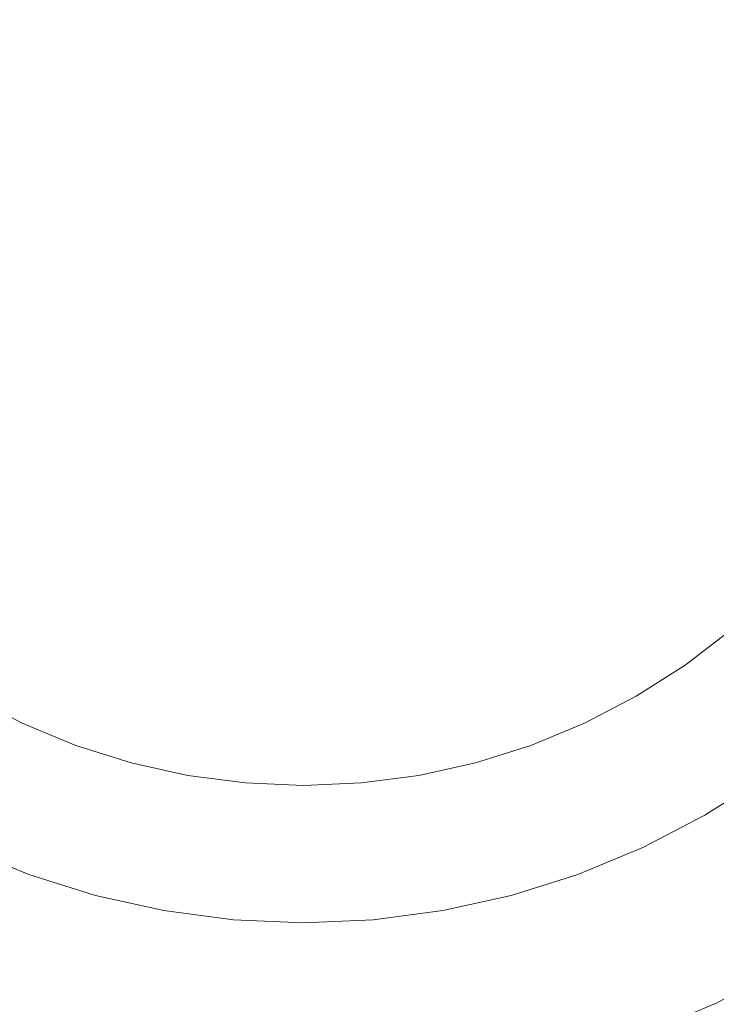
# Model space of a CAD drawing. Header units: millimetres. Extents: x -148 to 148, y -92 to 92.
# Tile 5 of 49: x -94 to -84, y -77 to -63. Entities that reach past the tile are written whole.
import ezdxf

# ---------------------------------------------------------------- set-up
doc = ezdxf.new("R2010")
doc.units = ezdxf.units.MM
doc.header["$LTSCALE"] = 25.4
doc.layers.add('Lighting-Moving Light', color=7, linetype='Continuous', lineweight=5, true_color=0x000000)

# ---------------------------------------------------------------- blocks, each defined once
blk = doc.blocks.new('Group-1')
at = {"layer": 'Lighting-Moving Light', "color": 7, "linetype": 'Continuous', "lineweight": 5, "transparency": 33554687}
for points in [[(-1905.589, -1205.846, -16.5), (-2119.658, -1205.846, -16.5), (-2119.658, -1379.915, -16.5), (-1905.589, -1379.915, -16.5)], [(-2116.123, -1209.38, -108.466), (-1909.124, -1209.38, -108.466), (-1909.124, -1376.38, -108.466), (-2116.123, -1376.38, -108.466)]]:
    blk.add_3dface(points, dxfattribs=at)
for points, invisible_edges in [([(-2106.247, -1343.357, -16.465), (-2105.055, -1343.093, -16.465), (-2103.844, -1342.934, -16.465), (-2102.623, -1356.88, -16.465)], 12), ([(-2103.844, -1342.934, -16.465), (-2102.623, -1342.88, -16.465), (-2101.403, -1342.934, -16.465), (-2102.623, -1356.88, -16.465)], 12), ([(-2101.403, -1342.934, -16.465), (-2100.192, -1343.093, -16.465), (-2099, -1343.357, -16.465), (-2102.623, -1356.88, -16.465)], 12), ([(-2108.54, -1344.192, -16.465), (-2107.412, -1343.725, -16.465), (-2106.247, -1343.357, -16.465), (-2102.623, -1356.88, -16.465)], 12), ([(-2099, -1343.357, -16.465), (-2097.835, -1343.725, -16.465), (-2096.707, -1344.192, -16.465), (-2102.623, -1356.88, -16.465)], 12), ([(-2110.654, -1345.412, -16.465), (-2109.623, -1344.756, -16.465), (-2108.54, -1344.192, -16.465), (-2102.623, -1356.88, -16.465)], 12), ([(-2096.707, -1344.192, -16.465), (-2095.623, -1344.756, -16.465), (-2094.593, -1345.412, -16.465), (-2102.623, -1356.88, -16.465)], 12), ([(-2112.523, -1346.981, -16.465), (-2111.623, -1346.156, -16.465), (-2110.654, -1345.412, -16.465), (-2102.623, -1356.88, -16.465)], 12), ([(-2094.593, -1345.412, -16.465), (-2093.624, -1346.156, -16.465), (-2092.724, -1346.981, -16.465), (-2102.623, -1356.88, -16.465)], 12), ([(-2114.092, -1348.85, -16.465), (-2113.348, -1347.881, -16.465), (-2112.523, -1346.981, -16.465), (-2102.623, -1356.88, -16.465)], 12), ([(-2092.724, -1346.981, -16.465), (-2091.899, -1347.881, -16.465), (-2091.155, -1348.85, -16.465), (-2102.623, -1356.88, -16.465)], 12), ([(-2103.456, -1347.361, 0.035), (-2104.283, -1347.47, 0.035), (-2105.097, -1347.65, 0.035), (-2102.623, -1356.88, 0.035)], 12), ([(-2101.791, -1347.361, 0.035), (-2102.623, -1347.325, 0.035), (-2103.456, -1347.361, 0.035), (-2102.623, -1356.88, 0.035)], 12), ([(-2100.15, -1347.65, 0.035), (-2100.964, -1347.47, 0.035), (-2101.791, -1347.361, 0.035), (-2102.623, -1356.88, 0.035)], 12), ([(-2105.097, -1347.65, 0.035), (-2105.892, -1347.901, 0.035), (-2106.662, -1348.22, 0.035), (-2102.623, -1356.88, 0.035)], 12), ([(-2098.585, -1348.22, 0.035), (-2099.355, -1347.901, 0.035), (-2100.15, -1347.65, 0.035), (-2102.623, -1356.88, 0.035)], 12), ([(-2106.662, -1348.22, 0.035), (-2107.401, -1348.605, 0.035), (-2108.104, -1349.053, 0.035), (-2102.623, -1356.88, 0.035)], 12), ([(-2097.143, -1349.053, 0.035), (-2097.846, -1348.605, 0.035), (-2098.585, -1348.22, 0.035), (-2102.623, -1356.88, 0.035)], 12), ([(-2115.312, -1350.964, -16.465), (-2114.748, -1349.88, -16.465), (-2114.092, -1348.85, -16.465), (-2102.623, -1356.88, -16.465)], 12), ([(-2091.155, -1348.85, -16.465), (-2090.499, -1349.88, -16.465), (-2089.935, -1350.964, -16.465), (-2102.623, -1356.88, -16.465)], 12), ([(-2108.104, -1349.053, 0.035), (-2108.766, -1349.56, 0.035), (-2109.38, -1350.123, 0.035), (-2102.623, -1356.88, 0.035)], 12), ([(-2095.867, -1350.123, 0.035), (-2096.481, -1349.56, 0.035), (-2097.143, -1349.053, 0.035), (-2102.623, -1356.88, 0.035)], 12), ([(-2109.38, -1350.123, 0.035), (-2109.944, -1350.738, 0.035), (-2110.451, -1351.399, 0.035), (-2102.623, -1356.88, 0.035)], 12), ([(-2094.796, -1351.399, 0.035), (-2095.303, -1350.738, 0.035), (-2095.867, -1350.123, 0.035), (-2102.623, -1356.88, 0.035)], 12), ([(-2116.146, -1353.257, -16.465), (-2115.779, -1352.092, -16.465), (-2115.312, -1350.964, -16.465), (-2102.623, -1356.88, -16.465)], 12), ([(-2089.935, -1350.964, -16.465), (-2089.468, -1352.092, -16.465), (-2089.101, -1353.257, -16.465), (-2102.623, -1356.88, -16.465)], 12), ([(-2110.451, -1351.399, 0.035), (-2110.899, -1352.102, 0.035), (-2111.284, -1352.842, 0.035), (-2102.623, -1356.88, 0.035)], 12), ([(-2093.963, -1352.842, 0.035), (-2094.348, -1352.102, 0.035), (-2094.796, -1351.399, 0.035), (-2102.623, -1356.88, 0.035)], 12), ([(-2111.284, -1352.842, 0.035), (-2111.603, -1353.612, 0.035), (-2111.854, -1354.407, 0.035), (-2102.623, -1356.88, 0.035)], 12), ([(-2093.393, -1354.407, 0.035), (-2093.644, -1353.612, 0.035), (-2093.963, -1352.842, 0.035), (-2102.623, -1356.88, 0.035)], 12), ([(-2102.623, -1356.88, -16.465), (-2116.57, -1355.66, -16.465), (-2116.411, -1354.449, -16.465), (-2116.146, -1353.257, -16.465)], 9), ([(-2089.101, -1353.257, -16.465), (-2088.836, -1354.449, -16.465), (-2088.677, -1355.66, -16.465), (-2102.623, -1356.88, -16.465)], 12), ([(-2111.854, -1354.407, 0.035), (-2112.034, -1355.221, 0.035), (-2112.143, -1356.048, 0.035), (-2102.623, -1356.88, 0.035)], 12), ([(-2093.104, -1356.048, 0.035), (-2093.213, -1355.221, 0.035), (-2093.393, -1354.407, 0.035), (-2102.623, -1356.88, 0.035)], 12), ([(-2116.57, -1358.101, -16.465), (-2116.623, -1356.88, -16.465), (-2116.57, -1355.66, -16.465), (-2102.623, -1356.88, -16.465)], 12), ([(-2088.677, -1355.66, -16.465), (-2088.623, -1356.88, -16.465), (-2088.677, -1358.101, -16.465), (-2102.623, -1356.88, -16.465)], 12), ([(-2112.143, -1356.048, 0.035), (-2112.179, -1356.88, 0.035), (-2112.143, -1357.713, 0.035), (-2102.623, -1356.88, 0.035)], 12), ([(-2093.104, -1357.713, 0.035), (-2093.068, -1356.88, 0.035), (-2093.104, -1356.048, 0.035), (-2102.623, -1356.88, 0.035)], 12), ([(-2116.146, -1360.504, -16.465), (-2116.411, -1359.311, -16.465), (-2116.57, -1358.101, -16.465), (-2102.623, -1356.88, -16.465)], 12), ([(-2115.312, -1362.797, -16.465), (-2115.779, -1361.669, -16.465), (-2116.146, -1360.504, -16.465), (-2102.623, -1356.88, -16.465)], 12), ([(-2114.092, -1364.91, -16.465), (-2114.748, -1363.88, -16.465), (-2115.312, -1362.797, -16.465), (-2102.623, -1356.88, -16.465)], 12), ([(-2112.523, -1366.78, -16.465), (-2113.348, -1365.879, -16.465), (-2114.092, -1364.91, -16.465), (-2102.623, -1356.88, -16.465)], 12), ([(-2110.654, -1368.348, -16.465), (-2111.623, -1367.605, -16.465), (-2112.523, -1366.78, -16.465), (-2102.623, -1356.88, -16.465)], 12), ([(-2102.623, -1356.88, 0.035), (-2112.143, -1357.713, 0.035), (-2112.034, -1358.54, 0.035), (-2111.854, -1359.354, 0.035)], 9), ([(-2111.854, -1359.354, 0.035), (-2111.603, -1360.149, 0.035), (-2111.284, -1360.919, 0.035), (-2102.623, -1356.88, 0.035)], 12), ([(-2111.284, -1360.919, 0.035), (-2110.899, -1361.658, 0.035), (-2110.451, -1362.361, 0.035), (-2102.623, -1356.88, 0.035)], 12), ([(-2108.54, -1369.569, -16.465), (-2109.623, -1369.005, -16.465), (-2110.654, -1368.348, -16.465), (-2102.623, -1356.88, -16.465)], 12), ([(-2110.451, -1362.361, 0.035), (-2109.944, -1363.023, 0.035), (-2109.38, -1363.637, 0.035), (-2102.623, -1356.88, 0.035)], 12), ([(-2109.38, -1363.637, 0.035), (-2108.766, -1364.2, 0.035), (-2108.104, -1364.708, 0.035), (-2102.623, -1356.88, 0.035)], 12), ([(-2106.247, -1370.403, -16.465), (-2107.412, -1370.036, -16.465), (-2108.54, -1369.569, -16.465), (-2102.623, -1356.88, -16.465)], 12), ([(-2108.104, -1364.708, 0.035), (-2107.401, -1365.156, 0.035), (-2106.662, -1365.541, 0.035), (-2102.623, -1356.88, 0.035)], 12), ([(-2106.662, -1365.541, 0.035), (-2105.892, -1365.86, 0.035), (-2105.097, -1366.111, 0.035), (-2102.623, -1356.88, 0.035)], 12), ([(-2103.844, -1370.827, -16.465), (-2105.055, -1370.668, -16.465), (-2106.247, -1370.403, -16.465), (-2102.623, -1356.88, -16.465)], 12), ([(-2105.097, -1366.111, 0.035), (-2104.283, -1366.291, 0.035), (-2103.456, -1366.4, 0.035), (-2102.623, -1356.88, 0.035)], 12), ([(-2101.403, -1370.827, -16.465), (-2102.623, -1370.88, -16.465), (-2103.844, -1370.827, -16.465), (-2102.623, -1356.88, -16.465)], 12), ([(-2103.456, -1366.4, 0.035), (-2102.623, -1366.436, 0.035), (-2101.791, -1366.4, 0.035), (-2102.623, -1356.88, 0.035)], 12), ([(-2101.791, -1366.4, 0.035), (-2100.964, -1366.291, 0.035), (-2100.15, -1366.111, 0.035), (-2102.623, -1356.88, 0.035)], 12), ([(-2100.15, -1366.111, 0.035), (-2099.355, -1365.86, 0.035), (-2098.585, -1365.541, 0.035), (-2102.623, -1356.88, 0.035)], 12), ([(-2098.585, -1365.541, 0.035), (-2097.846, -1365.156, 0.035), (-2097.143, -1364.708, 0.035), (-2102.623, -1356.88, 0.035)], 12), ([(-2097.143, -1364.708, 0.035), (-2096.481, -1364.2, 0.035), (-2095.867, -1363.637, 0.035), (-2102.623, -1356.88, 0.035)], 12), ([(-2095.867, -1363.637, 0.035), (-2095.303, -1363.023, 0.035), (-2094.796, -1362.361, 0.035), (-2102.623, -1356.88, 0.035)], 12), ([(-2094.796, -1362.361, 0.035), (-2094.348, -1361.658, 0.035), (-2093.963, -1360.919, 0.035), (-2102.623, -1356.88, 0.035)], 12), ([(-2093.963, -1360.919, 0.035), (-2093.644, -1360.149, 0.035), (-2093.393, -1359.354, 0.035), (-2102.623, -1356.88, 0.035)], 12), ([(-2093.393, -1359.354, 0.035), (-2093.213, -1358.54, 0.035), (-2093.104, -1357.713, 0.035), (-2102.623, -1356.88, 0.035)], 12), ([(-2088.677, -1358.101, -16.465), (-2088.836, -1359.311, -16.465), (-2089.101, -1360.504, -16.465), (-2102.623, -1356.88, -16.465)], 12), ([(-2089.101, -1360.504, -16.465), (-2089.468, -1361.669, -16.465), (-2089.935, -1362.797, -16.465), (-2102.623, -1356.88, -16.465)], 12), ([(-2089.935, -1362.797, -16.465), (-2090.499, -1363.88, -16.465), (-2091.155, -1364.91, -16.465), (-2102.623, -1356.88, -16.465)], 12), ([(-2091.155, -1364.91, -16.465), (-2091.899, -1365.879, -16.465), (-2092.724, -1366.78, -16.465), (-2102.623, -1356.88, -16.465)], 12), ([(-2092.724, -1366.78, -16.465), (-2093.624, -1367.605, -16.465), (-2094.593, -1368.348, -16.465), (-2102.623, -1356.88, -16.465)], 12), ([(-2094.593, -1368.348, -16.465), (-2095.623, -1369.005, -16.465), (-2096.707, -1369.569, -16.465), (-2102.623, -1356.88, -16.465)], 12), ([(-2096.707, -1369.569, -16.465), (-2097.835, -1370.036, -16.465), (-2099, -1370.403, -16.465), (-2102.623, -1356.88, -16.465)], 12), ([(-2099, -1370.403, -16.465), (-2100.192, -1370.668, -16.465), (-2101.403, -1370.827, -16.465), (-2102.623, -1356.88, -16.465)], 12), ([(-2096.481, -1364.2, 0.035), (-2097.143, -1364.708, 0.035), (-2097.048, -1364.843, 0.028), (-2096.375, -1364.327, 0.028)], 14), ([(-2096.375, -1364.327, 0.028), (-2097.048, -1364.843, 0.028), (-2096.954, -1364.978, 0.007), (-2096.27, -1364.453, 0.007)], 15), ([(-2096.27, -1364.453, 0.007), (-2096.954, -1364.978, 0.007), (-2096.861, -1365.11, -0.027), (-2096.166, -1364.577, -0.027)], 15), ([(-2096.166, -1364.577, -0.027), (-2096.861, -1365.11, -0.027), (-2096.77, -1365.24, -0.074), (-2096.064, -1364.698, -0.074)], 15), ([(-2097.143, -1364.708, 0.035), (-2097.846, -1365.156, 0.035), (-2097.763, -1365.299, 0.028), (-2097.048, -1364.843, 0.028)], 14), ([(-2096.064, -1364.698, -0.074), (-2096.77, -1365.24, -0.074), (-2096.682, -1365.366, -0.134), (-2095.965, -1364.816, -0.134)], 15), ([(-2097.048, -1364.843, 0.028), (-2097.763, -1365.299, 0.028), (-2097.681, -1365.441, 0.007), (-2096.954, -1364.978, 0.007)], 15), ([(-2096.954, -1364.978, 0.007), (-2097.681, -1365.441, 0.007), (-2097.6, -1365.581, -0.027), (-2096.861, -1365.11, -0.027)], 15), ([(-2106.662, -1365.541, 0.035), (-2107.401, -1365.156, 0.035), (-2107.484, -1365.299, 0.028), (-2106.732, -1365.691, 0.028)], 14), ([(-2097.846, -1365.156, 0.035), (-2098.585, -1365.541, 0.035), (-2098.515, -1365.691, 0.028), (-2097.763, -1365.299, 0.028)], 14), ([(-2096.861, -1365.11, -0.027), (-2097.6, -1365.581, -0.027), (-2097.521, -1365.718, -0.074), (-2096.77, -1365.24, -0.074)], 15), ([(-2097.763, -1365.299, 0.028), (-2098.515, -1365.691, 0.028), (-2098.446, -1365.839, 0.007), (-2097.681, -1365.441, 0.007)], 15), ([(-2096.77, -1365.24, -0.074), (-2097.521, -1365.718, -0.074), (-2097.444, -1365.852, -0.134), (-2096.682, -1365.366, -0.134)], 15), ([(-2097.681, -1365.441, 0.007), (-2098.446, -1365.839, 0.007), (-2098.378, -1365.986, -0.027), (-2097.6, -1365.581, -0.027)], 15), ([(-2096.682, -1365.366, -0.134), (-2097.444, -1365.852, -0.134), (-2097.37, -1365.98, -0.206), (-2096.596, -1365.488, -0.206)], 15), ([(-2096.596, -1365.488, -0.206), (-2097.37, -1365.98, -0.206), (-2097.299, -1366.103, -0.291), (-2096.515, -1365.604, -0.291)], 15), ([(-2105.892, -1365.86, 0.035), (-2106.662, -1365.541, 0.035), (-2106.732, -1365.691, 0.028), (-2105.948, -1366.015, 0.028)], 14), ([(-2098.585, -1365.541, 0.035), (-2099.355, -1365.86, 0.035), (-2099.299, -1366.015, 0.028), (-2098.515, -1365.691, 0.028)], 14), ([(-2097.6, -1365.581, -0.027), (-2098.378, -1365.986, -0.027), (-2098.311, -1366.129, -0.074), (-2097.521, -1365.718, -0.074)], 15), ([(-2096.515, -1365.604, -0.291), (-2097.299, -1366.103, -0.291), (-2097.231, -1366.22, -0.387), (-2096.438, -1365.714, -0.387)], 15), ([(-2105.948, -1366.015, 0.028), (-2106.732, -1365.691, 0.028), (-2106.801, -1365.839, 0.007), (-2106.004, -1366.169, 0.007)], 15), ([(-2098.515, -1365.691, 0.028), (-2099.299, -1366.015, 0.028), (-2099.243, -1366.169, 0.007), (-2098.446, -1365.839, 0.007)], 15), ([(-2097.521, -1365.718, -0.074), (-2098.311, -1366.129, -0.074), (-2098.245, -1366.269, -0.134), (-2097.444, -1365.852, -0.134)], 15), ([(-2096.438, -1365.714, -0.387), (-2097.231, -1366.22, -0.387), (-2097.168, -1366.329, -0.494), (-2096.366, -1365.818, -0.494)], 15), ([(-2106.004, -1366.169, 0.007), (-2106.801, -1365.839, 0.007), (-2106.869, -1365.986, -0.027), (-2106.06, -1366.321, -0.027)], 15), ([(-2105.097, -1366.111, 0.035), (-2105.892, -1365.86, 0.035), (-2105.948, -1366.015, 0.028), (-2105.139, -1366.27, 0.028)], 14), ([(-2099.355, -1365.86, 0.035), (-2100.15, -1366.111, 0.035), (-2100.108, -1366.27, 0.028), (-2099.299, -1366.015, 0.028)], 14), ([(-2098.446, -1365.839, 0.007), (-2099.243, -1366.169, 0.007), (-2099.187, -1366.321, -0.027), (-2098.378, -1365.986, -0.027)], 15), ([(-2097.444, -1365.852, -0.134), (-2098.245, -1366.269, -0.134), (-2098.183, -1366.404, -0.206), (-2097.37, -1365.98, -0.206)], 15), ([(-2096.366, -1365.818, -0.494), (-2097.168, -1366.329, -0.494), (-2097.11, -1366.43, -0.611), (-2096.298, -1365.913, -0.611)], 15), ([(-2096.298, -1365.913, -0.611), (-2097.11, -1366.43, -0.611), (-2097.056, -1366.523, -0.737), (-2096.237, -1366.001, -0.737)], 15), ([(-2106.06, -1366.321, -0.027), (-2106.869, -1365.986, -0.027), (-2106.936, -1366.129, -0.074), (-2106.114, -1366.47, -0.074)], 15), ([(-2105.139, -1366.27, 0.028), (-2105.948, -1366.015, 0.028), (-2106.004, -1366.169, 0.007), (-2105.182, -1366.429, 0.007)], 15), ([(-2099.299, -1366.015, 0.028), (-2100.108, -1366.27, 0.028), (-2100.065, -1366.429, 0.007), (-2099.243, -1366.169, 0.007)], 15), ([(-2098.378, -1365.986, -0.027), (-2099.187, -1366.321, -0.027), (-2099.133, -1366.47, -0.074), (-2098.311, -1366.129, -0.074)], 15), ([(-2097.37, -1365.98, -0.206), (-2098.183, -1366.404, -0.206), (-2098.123, -1366.532, -0.291), (-2097.299, -1366.103, -0.291)], 15), ([(-2096.237, -1366.001, -0.737), (-2097.056, -1366.523, -0.737), (-2097.008, -1366.606, -0.872), (-2096.182, -1366.08, -0.872)], 15), ([(-2106.114, -1366.47, -0.074), (-2106.936, -1366.129, -0.074), (-2107.001, -1366.269, -0.134), (-2106.167, -1366.615, -0.134)], 15), ([(-2105.182, -1366.429, 0.007), (-2106.004, -1366.169, 0.007), (-2106.06, -1366.321, -0.027), (-2105.224, -1366.585, -0.027)], 15), ([(-2104.283, -1366.291, 0.035), (-2105.097, -1366.111, 0.035), (-2105.139, -1366.27, 0.028), (-2104.312, -1366.454, 0.028)], 14), ([(-2100.15, -1366.111, 0.035), (-2100.964, -1366.291, 0.035), (-2100.935, -1366.454, 0.028), (-2100.108, -1366.27, 0.028)], 14), ([(-2099.243, -1366.169, 0.007), (-2100.065, -1366.429, 0.007), (-2100.023, -1366.585, -0.027), (-2099.187, -1366.321, -0.027)], 15), ([(-2098.311, -1366.129, -0.074), (-2099.133, -1366.47, -0.074), (-2099.08, -1366.615, -0.134), (-2098.245, -1366.269, -0.134)], 15), ([(-2097.299, -1366.103, -0.291), (-2098.123, -1366.532, -0.291), (-2098.066, -1366.654, -0.387), (-2097.231, -1366.22, -0.387)], 15), ([(-2096.182, -1366.08, -0.872), (-2097.008, -1366.606, -0.872), (-2096.966, -1366.679, -1.014), (-2096.134, -1366.149, -1.014)], 15), ([(-2096.134, -1366.149, -1.014), (-2096.966, -1366.679, -1.014), (-2096.93, -1366.742, -1.162), (-2096.092, -1366.208, -1.162)], 15), ([(-2106.167, -1366.615, -0.134), (-2107.001, -1366.269, -0.134), (-2107.064, -1366.404, -0.206), (-2106.217, -1366.754, -0.206)], 15), ([(-2105.224, -1366.585, -0.027), (-2106.06, -1366.321, -0.027), (-2106.114, -1366.47, -0.074), (-2105.265, -1366.738, -0.074)], 15), ([(-2104.312, -1366.454, 0.028), (-2105.139, -1366.27, 0.028), (-2105.182, -1366.429, 0.007), (-2104.34, -1366.615, 0.007)], 15), ([(-2103.456, -1366.4, 0.035), (-2104.283, -1366.291, 0.035), (-2104.312, -1366.454, 0.028), (-2103.471, -1366.564, 0.028)], 14), ([(-2100.964, -1366.291, 0.035), (-2101.791, -1366.4, 0.035), (-2101.776, -1366.564, 0.028), (-2100.935, -1366.454, 0.028)], 14), ([(-2100.108, -1366.27, 0.028), (-2100.935, -1366.454, 0.028), (-2100.907, -1366.615, 0.007), (-2100.065, -1366.429, 0.007)], 15), ([(-2099.187, -1366.321, -0.027), (-2100.023, -1366.585, -0.027), (-2099.982, -1366.738, -0.074), (-2099.133, -1366.47, -0.074)], 15), ([(-2098.245, -1366.269, -0.134), (-2099.08, -1366.615, -0.134), (-2099.03, -1366.754, -0.206), (-2098.183, -1366.404, -0.206)], 15), ([(-2097.231, -1366.22, -0.387), (-2098.066, -1366.654, -0.387), (-2098.013, -1366.769, -0.494), (-2097.168, -1366.329, -0.494)], 15), ([(-2097.168, -1366.329, -0.494), (-2098.013, -1366.769, -0.494), (-2097.963, -1366.875, -0.611), (-2097.11, -1366.43, -0.611)], 15), ([(-2096.092, -1366.208, -1.162), (-2096.93, -1366.742, -1.162), (-2096.9, -1366.794, -1.316), (-2096.057, -1366.258, -1.316)], 15), ([(-2096.057, -1366.258, -1.316), (-2096.9, -1366.794, -1.316), (-2096.876, -1366.835, -1.475), (-2096.03, -1366.296, -1.475)], 15), ([(-2096.03, -1366.296, -1.475), (-2096.876, -1366.835, -1.475), (-2096.859, -1366.864, -1.637), (-2096.011, -1366.324, -1.637)], 11), ([(-2095.623, -1369.005, -16.465), (-2094.593, -1368.348, -16.465), (-2096.011, -1366.324, -1.637), (-2096.859, -1366.864, -1.637)], 10), ([(-2106.217, -1366.754, -0.206), (-2107.064, -1366.404, -0.206), (-2107.124, -1366.532, -0.291), (-2106.266, -1366.888, -0.291)], 15), ([(-2105.265, -1366.738, -0.074), (-2106.114, -1366.47, -0.074), (-2106.167, -1366.615, -0.134), (-2105.305, -1366.887, -0.134)], 15), ([(-2104.34, -1366.615, 0.007), (-2105.182, -1366.429, 0.007), (-2105.224, -1366.585, -0.027), (-2104.368, -1366.775, -0.027)], 15), ([(-2103.471, -1366.564, 0.028), (-2104.312, -1366.454, 0.028), (-2104.34, -1366.615, 0.007), (-2103.485, -1366.728, 0.007)], 15), ([(-2102.623, -1366.436, 0.035), (-2103.456, -1366.4, 0.035), (-2103.471, -1366.564, 0.028), (-2102.623, -1366.601, 0.028)], 14), ([(-2101.791, -1366.4, 0.035), (-2102.623, -1366.436, 0.035), (-2102.623, -1366.601, 0.028), (-2101.776, -1366.564, 0.028)], 14), ([(-2100.935, -1366.454, 0.028), (-2101.776, -1366.564, 0.028), (-2101.762, -1366.728, 0.007), (-2100.907, -1366.615, 0.007)], 15), ([(-2100.065, -1366.429, 0.007), (-2100.907, -1366.615, 0.007), (-2100.879, -1366.775, -0.027), (-2100.023, -1366.585, -0.027)], 15), ([(-2099.133, -1366.47, -0.074), (-2099.982, -1366.738, -0.074), (-2099.942, -1366.887, -0.134), (-2099.08, -1366.615, -0.134)], 15), ([(-2098.183, -1366.404, -0.206), (-2099.03, -1366.754, -0.206), (-2098.981, -1366.888, -0.291), (-2098.123, -1366.532, -0.291)], 15), ([(-2097.11, -1366.43, -0.611), (-2097.963, -1366.875, -0.611), (-2097.918, -1366.971, -0.737), (-2097.056, -1366.523, -0.737)], 15), ([(-2106.266, -1366.888, -0.291), (-2107.124, -1366.532, -0.291), (-2107.181, -1366.654, -0.387), (-2106.312, -1367.014, -0.387)], 15), ([(-2105.305, -1366.887, -0.134), (-2106.167, -1366.615, -0.134), (-2106.217, -1366.754, -0.206), (-2105.343, -1367.03, -0.206)], 15), ([(-2104.368, -1366.775, -0.027), (-2105.224, -1366.585, -0.027), (-2105.265, -1366.738, -0.074), (-2104.396, -1366.931, -0.074)], 15), ([(-2103.485, -1366.728, 0.007), (-2104.34, -1366.615, 0.007), (-2104.368, -1366.775, -0.027), (-2103.499, -1366.889, -0.027)], 15), ([(-2102.623, -1366.601, 0.028), (-2103.471, -1366.564, 0.028), (-2103.485, -1366.728, 0.007), (-2102.623, -1366.765, 0.007)], 15), ([(-2101.776, -1366.564, 0.028), (-2102.623, -1366.601, 0.028), (-2102.623, -1366.765, 0.007), (-2101.762, -1366.728, 0.007)], 15), ([(-2100.907, -1366.615, 0.007), (-2101.762, -1366.728, 0.007), (-2101.748, -1366.889, -0.027), (-2100.879, -1366.775, -0.027)], 15), ([(-2100.023, -1366.585, -0.027), (-2100.879, -1366.775, -0.027), (-2100.851, -1366.931, -0.074), (-2099.982, -1366.738, -0.074)], 15), ([(-2099.08, -1366.615, -0.134), (-2099.942, -1366.887, -0.134), (-2099.904, -1367.03, -0.206), (-2099.03, -1366.754, -0.206)], 15), ([(-2098.123, -1366.532, -0.291), (-2098.981, -1366.888, -0.291), (-2098.935, -1367.014, -0.387), (-2098.066, -1366.654, -0.387)], 15), ([(-2097.056, -1366.523, -0.737), (-2097.918, -1366.971, -0.737), (-2097.877, -1367.058, -0.872), (-2097.008, -1366.606, -0.872)], 15), ([(-2097.008, -1366.606, -0.872), (-2097.877, -1367.058, -0.872), (-2097.842, -1367.135, -1.014), (-2096.966, -1366.679, -1.014)], 15), ([(-2106.312, -1367.014, -0.387), (-2107.181, -1366.654, -0.387), (-2107.234, -1366.769, -0.494), (-2106.355, -1367.133, -0.494)], 15), ([(-2105.343, -1367.03, -0.206), (-2106.217, -1366.754, -0.206), (-2106.266, -1366.888, -0.291), (-2105.38, -1367.167, -0.291)], 15), ([(-2104.396, -1366.931, -0.074), (-2105.265, -1366.738, -0.074), (-2105.305, -1366.887, -0.134), (-2104.422, -1367.082, -0.134)], 15), ([(-2102.623, -1366.765, 0.007), (-2103.485, -1366.728, 0.007), (-2103.499, -1366.889, -0.027), (-2102.623, -1366.927, -0.027)], 15), ([(-2101.762, -1366.728, 0.007), (-2102.623, -1366.765, 0.007), (-2102.623, -1366.927, -0.027), (-2101.748, -1366.889, -0.027)], 15), ([(-2099.982, -1366.738, -0.074), (-2100.851, -1366.931, -0.074), (-2100.825, -1367.082, -0.134), (-2099.942, -1366.887, -0.134)], 15), ([(-2099.03, -1366.754, -0.206), (-2099.904, -1367.03, -0.206), (-2099.867, -1367.167, -0.291), (-2098.981, -1366.888, -0.291)], 15), ([(-2098.066, -1366.654, -0.387), (-2098.935, -1367.014, -0.387), (-2098.892, -1367.133, -0.494), (-2098.013, -1366.769, -0.494)], 15), ([(-2096.966, -1366.679, -1.014), (-2097.842, -1367.135, -1.014), (-2097.811, -1367.201, -1.162), (-2096.93, -1366.742, -1.162)], 15), ([(-2096.93, -1366.742, -1.162), (-2097.811, -1367.201, -1.162), (-2097.786, -1367.255, -1.316), (-2096.9, -1366.794, -1.316)], 15), ([(-2106.395, -1367.243, -0.611), (-2107.284, -1366.875, -0.611), (-2107.329, -1366.971, -0.737), (-2106.432, -1367.343, -0.737)], 15), ([(-2106.355, -1367.133, -0.494), (-2107.234, -1366.769, -0.494), (-2107.284, -1366.875, -0.611), (-2106.395, -1367.243, -0.611)], 15), ([(-2105.38, -1367.167, -0.291), (-2106.266, -1366.888, -0.291), (-2106.312, -1367.014, -0.387), (-2105.415, -1367.297, -0.387)], 15), ([(-2104.422, -1367.082, -0.134), (-2105.305, -1366.887, -0.134), (-2105.343, -1367.03, -0.206), (-2104.448, -1367.228, -0.206)], 15), ([(-2103.499, -1366.889, -0.027), (-2104.368, -1366.775, -0.027), (-2104.396, -1366.931, -0.074), (-2103.513, -1367.047, -0.074)], 15), ([(-2102.623, -1366.927, -0.027), (-2103.499, -1366.889, -0.027), (-2103.513, -1367.047, -0.074), (-2102.623, -1367.086, -0.074)], 15), ([(-2101.748, -1366.889, -0.027), (-2102.623, -1366.927, -0.027), (-2102.623, -1367.086, -0.074), (-2101.734, -1367.047, -0.074)], 15), ([(-2100.879, -1366.775, -0.027), (-2101.748, -1366.889, -0.027), (-2101.734, -1367.047, -0.074), (-2100.851, -1366.931, -0.074)], 15), ([(-2099.942, -1366.887, -0.134), (-2100.825, -1367.082, -0.134), (-2100.799, -1367.228, -0.206), (-2099.904, -1367.03, -0.206)], 15), ([(-2098.981, -1366.888, -0.291), (-2099.867, -1367.167, -0.291), (-2099.832, -1367.297, -0.387), (-2098.935, -1367.014, -0.387)], 15), ([(-2098.013, -1366.769, -0.494), (-2098.892, -1367.133, -0.494), (-2098.852, -1367.243, -0.611), (-2097.963, -1366.875, -0.611)], 15), ([(-2097.963, -1366.875, -0.611), (-2098.852, -1367.243, -0.611), (-2098.815, -1367.343, -0.737), (-2097.918, -1366.971, -0.737)], 15), ([(-2096.9, -1366.794, -1.316), (-2097.786, -1367.255, -1.316), (-2097.766, -1367.298, -1.475), (-2096.876, -1366.835, -1.475)], 15), ([(-2096.876, -1366.835, -1.475), (-2097.766, -1367.298, -1.475), (-2097.751, -1367.329, -1.637), (-2096.859, -1366.864, -1.637)], 11), ([(-2096.707, -1369.569, -16.465), (-2095.623, -1369.005, -16.465), (-2096.859, -1366.864, -1.637), (-2097.751, -1367.329, -1.637)], 10), ([(-2106.432, -1367.343, -0.737), (-2107.329, -1366.971, -0.737), (-2107.37, -1367.058, -0.872), (-2106.464, -1367.433, -0.872)], 15), ([(-2105.415, -1367.297, -0.387), (-2106.312, -1367.014, -0.387), (-2106.355, -1367.133, -0.494), (-2105.447, -1367.419, -0.494)], 15), ([(-2104.448, -1367.228, -0.206), (-2105.343, -1367.03, -0.206), (-2105.38, -1367.167, -0.291), (-2104.473, -1367.368, -0.291)], 15), ([(-2103.513, -1367.047, -0.074), (-2104.396, -1366.931, -0.074), (-2104.422, -1367.082, -0.134), (-2103.526, -1367.2, -0.134)], 15), ([(-2100.851, -1366.931, -0.074), (-2101.734, -1367.047, -0.074), (-2101.721, -1367.2, -0.134), (-2100.825, -1367.082, -0.134)], 15), ([(-2099.904, -1367.03, -0.206), (-2100.799, -1367.228, -0.206), (-2100.774, -1367.368, -0.291), (-2099.867, -1367.167, -0.291)], 15), ([(-2098.935, -1367.014, -0.387), (-2099.832, -1367.297, -0.387), (-2099.8, -1367.419, -0.494), (-2098.892, -1367.133, -0.494)], 15), ([(-2097.918, -1366.971, -0.737), (-2098.815, -1367.343, -0.737), (-2098.783, -1367.433, -0.872), (-2097.877, -1367.058, -0.872)], 15), ([(-2106.493, -1367.513, -1.014), (-2107.405, -1367.135, -1.014), (-2107.436, -1367.201, -1.162), (-2106.518, -1367.581, -1.162)], 15), ([(-2106.464, -1367.433, -0.872), (-2107.37, -1367.058, -0.872), (-2107.405, -1367.135, -1.014), (-2106.493, -1367.513, -1.014)], 15), ([(-2105.447, -1367.419, -0.494), (-2106.355, -1367.133, -0.494), (-2106.395, -1367.243, -0.611), (-2105.478, -1367.532, -0.611)], 15), ([(-2104.473, -1367.368, -0.291), (-2105.38, -1367.167, -0.291), (-2105.415, -1367.297, -0.387), (-2104.496, -1367.501, -0.387)], 15), ([(-2103.526, -1367.2, -0.134), (-2104.422, -1367.082, -0.134), (-2104.448, -1367.228, -0.206), (-2103.539, -1367.348, -0.206)], 15), ([(-2102.623, -1367.086, -0.074), (-2103.513, -1367.047, -0.074), (-2103.526, -1367.2, -0.134), (-2102.623, -1367.24, -0.134)], 15), ([(-2101.734, -1367.047, -0.074), (-2102.623, -1367.086, -0.074), (-2102.623, -1367.24, -0.134), (-2101.721, -1367.2, -0.134)], 15), ([(-2100.825, -1367.082, -0.134), (-2101.721, -1367.2, -0.134), (-2101.708, -1367.348, -0.206), (-2100.799, -1367.228, -0.206)], 15), ([(-2099.867, -1367.167, -0.291), (-2100.774, -1367.368, -0.291), (-2100.751, -1367.501, -0.387), (-2099.832, -1367.297, -0.387)], 15), ([(-2098.892, -1367.133, -0.494), (-2099.8, -1367.419, -0.494), (-2099.769, -1367.532, -0.611), (-2098.852, -1367.243, -0.611)], 15), ([(-2097.877, -1367.058, -0.872), (-2098.783, -1367.433, -0.872), (-2098.754, -1367.513, -1.014), (-2097.842, -1367.135, -1.014)], 15), ([(-2097.842, -1367.135, -1.014), (-2098.754, -1367.513, -1.014), (-2098.729, -1367.581, -1.162), (-2097.811, -1367.201, -1.162)], 15), ([(-2106.555, -1367.682, -1.475), (-2107.481, -1367.298, -1.475), (-2107.496, -1367.329, -1.637), (-2106.566, -1367.714, -1.637)], 11), ([(-2106.539, -1367.637, -1.316), (-2107.461, -1367.255, -1.316), (-2107.481, -1367.298, -1.475), (-2106.555, -1367.682, -1.475)], 15), ([(-2106.518, -1367.581, -1.162), (-2107.436, -1367.201, -1.162), (-2107.461, -1367.255, -1.316), (-2106.539, -1367.637, -1.316)], 15), ([(-2105.478, -1367.532, -0.611), (-2106.395, -1367.243, -0.611), (-2106.432, -1367.343, -0.737), (-2105.505, -1367.635, -0.737)], 15), ([(-2104.496, -1367.501, -0.387), (-2105.415, -1367.297, -0.387), (-2105.447, -1367.419, -0.494), (-2104.518, -1367.625, -0.494)], 15), ([(-2103.539, -1367.348, -0.206), (-2104.448, -1367.228, -0.206), (-2104.473, -1367.368, -0.291), (-2103.552, -1367.49, -0.291)], 15), ([(-2102.623, -1367.24, -0.134), (-2103.526, -1367.2, -0.134), (-2103.539, -1367.348, -0.206), (-2102.623, -1367.388, -0.206)], 15), ([(-2101.721, -1367.2, -0.134), (-2102.623, -1367.24, -0.134), (-2102.623, -1367.388, -0.206), (-2101.708, -1367.348, -0.206)], 15), ([(-2100.799, -1367.228, -0.206), (-2101.708, -1367.348, -0.206), (-2101.695, -1367.49, -0.291), (-2100.774, -1367.368, -0.291)], 15), ([(-2099.832, -1367.297, -0.387), (-2100.751, -1367.501, -0.387), (-2100.729, -1367.625, -0.494), (-2099.8, -1367.419, -0.494)], 15), ([(-2098.852, -1367.243, -0.611), (-2099.769, -1367.532, -0.611), (-2099.742, -1367.635, -0.737), (-2098.815, -1367.343, -0.737)], 15), ([(-2097.811, -1367.201, -1.162), (-2098.729, -1367.581, -1.162), (-2098.708, -1367.637, -1.316), (-2097.786, -1367.255, -1.316)], 15), ([(-2097.786, -1367.255, -1.316), (-2098.708, -1367.637, -1.316), (-2098.692, -1367.682, -1.475), (-2097.766, -1367.298, -1.475)], 15), ([(-2097.766, -1367.298, -1.475), (-2098.692, -1367.682, -1.475), (-2098.68, -1367.714, -1.637), (-2097.751, -1367.329, -1.637)], 11), ([(-2108.54, -1369.569, -16.465), (-2107.412, -1370.036, -16.465), (-2106.566, -1367.714, -1.637), (-2107.496, -1367.329, -1.637)], 10), ([(-2105.53, -1367.728, -0.872), (-2106.464, -1367.433, -0.872), (-2106.493, -1367.513, -1.014), (-2105.552, -1367.81, -1.014)], 15), ([(-2105.505, -1367.635, -0.737), (-2106.432, -1367.343, -0.737), (-2106.464, -1367.433, -0.872), (-2105.53, -1367.728, -0.872)], 15), ([(-2104.518, -1367.625, -0.494), (-2105.447, -1367.419, -0.494), (-2105.478, -1367.532, -0.611), (-2104.538, -1367.74, -0.611)], 15), ([(-2103.552, -1367.49, -0.291), (-2104.473, -1367.368, -0.291), (-2104.496, -1367.501, -0.387), (-2103.563, -1367.624, -0.387)], 15), ([(-2102.623, -1367.388, -0.206), (-2103.539, -1367.348, -0.206), (-2103.552, -1367.49, -0.291), (-2102.623, -1367.53, -0.291)], 15), ([(-2101.708, -1367.348, -0.206), (-2102.623, -1367.388, -0.206), (-2102.623, -1367.53, -0.291), (-2101.695, -1367.49, -0.291)], 15), ([(-2100.774, -1367.368, -0.291), (-2101.695, -1367.49, -0.291), (-2101.684, -1367.624, -0.387), (-2100.751, -1367.501, -0.387)], 15), ([(-2099.8, -1367.419, -0.494), (-2100.729, -1367.625, -0.494), (-2100.709, -1367.74, -0.611), (-2099.769, -1367.532, -0.611)], 15), ([(-2098.815, -1367.343, -0.737), (-2099.742, -1367.635, -0.737), (-2099.717, -1367.728, -0.872), (-2098.783, -1367.433, -0.872)], 15), ([(-2098.783, -1367.433, -0.872), (-2099.717, -1367.728, -0.872), (-2099.695, -1367.81, -1.014), (-2098.754, -1367.513, -1.014)], 15), ([(-2097.835, -1370.036, -16.465), (-2096.707, -1369.569, -16.465), (-2097.751, -1367.329, -1.637), (-2098.68, -1367.714, -1.637)], 10), ([(-2105.571, -1367.88, -1.162), (-2106.518, -1367.581, -1.162), (-2106.539, -1367.637, -1.316), (-2105.586, -1367.938, -1.316)], 15), ([(-2105.552, -1367.81, -1.014), (-2106.493, -1367.513, -1.014), (-2106.518, -1367.581, -1.162), (-2105.571, -1367.88, -1.162)], 15), ([(-2104.538, -1367.74, -0.611), (-2105.478, -1367.532, -0.611), (-2105.505, -1367.635, -0.737), (-2104.557, -1367.845, -0.737)], 15), ([(-2103.563, -1367.624, -0.387), (-2104.496, -1367.501, -0.387), (-2104.518, -1367.625, -0.494), (-2103.574, -1367.749, -0.494)], 15), ([(-2102.623, -1367.53, -0.291), (-2103.552, -1367.49, -0.291), (-2103.563, -1367.624, -0.387), (-2102.623, -1367.665, -0.387)], 15), ([(-2101.695, -1367.49, -0.291), (-2102.623, -1367.53, -0.291), (-2102.623, -1367.665, -0.387), (-2101.684, -1367.624, -0.387)], 15), ([(-2100.751, -1367.501, -0.387), (-2101.684, -1367.624, -0.387), (-2101.673, -1367.749, -0.494), (-2100.729, -1367.625, -0.494)], 15), ([(-2099.769, -1367.532, -0.611), (-2100.709, -1367.74, -0.611), (-2100.69, -1367.845, -0.737), (-2099.742, -1367.635, -0.737)], 15), ([(-2098.754, -1367.513, -1.014), (-2099.695, -1367.81, -1.014), (-2099.676, -1367.88, -1.162), (-2098.729, -1367.581, -1.162)], 15), ([(-2098.729, -1367.581, -1.162), (-2099.676, -1367.88, -1.162), (-2099.661, -1367.938, -1.316), (-2098.708, -1367.637, -1.316)], 15), ([(-2107.412, -1370.036, -16.465), (-2106.247, -1370.403, -16.465), (-2105.607, -1368.016, -1.637), (-2106.566, -1367.714, -1.637)], 10), ([(-2105.599, -1367.983, -1.475), (-2106.555, -1367.682, -1.475), (-2106.566, -1367.714, -1.637), (-2105.607, -1368.016, -1.637)], 11), ([(-2105.586, -1367.938, -1.316), (-2106.539, -1367.637, -1.316), (-2106.555, -1367.682, -1.475), (-2105.599, -1367.983, -1.475)], 15), ([(-2104.574, -1367.94, -0.872), (-2105.53, -1367.728, -0.872), (-2105.552, -1367.81, -1.014), (-2104.588, -1368.023, -1.014)], 15), ([(-2104.557, -1367.845, -0.737), (-2105.505, -1367.635, -0.737), (-2105.53, -1367.728, -0.872), (-2104.574, -1367.94, -0.872)], 15), ([(-2103.585, -1367.866, -0.611), (-2104.538, -1367.74, -0.611), (-2104.557, -1367.845, -0.737), (-2103.594, -1367.972, -0.737)], 15), ([(-2103.574, -1367.749, -0.494), (-2104.518, -1367.625, -0.494), (-2104.538, -1367.74, -0.611), (-2103.585, -1367.866, -0.611)], 15), ([(-2102.623, -1367.791, -0.494), (-2103.574, -1367.749, -0.494), (-2103.585, -1367.866, -0.611), (-2102.623, -1367.908, -0.611)], 15), ([(-2102.623, -1367.665, -0.387), (-2103.563, -1367.624, -0.387), (-2103.574, -1367.749, -0.494), (-2102.623, -1367.791, -0.494)], 15), ([(-2101.684, -1367.624, -0.387), (-2102.623, -1367.665, -0.387), (-2102.623, -1367.791, -0.494), (-2101.673, -1367.749, -0.494)], 15), ([(-2101.673, -1367.749, -0.494), (-2102.623, -1367.791, -0.494), (-2102.623, -1367.908, -0.611), (-2101.662, -1367.866, -0.611)], 15), ([(-2100.729, -1367.625, -0.494), (-2101.673, -1367.749, -0.494), (-2101.662, -1367.866, -0.611), (-2100.709, -1367.74, -0.611)], 15), ([(-2100.709, -1367.74, -0.611), (-2101.662, -1367.866, -0.611), (-2101.653, -1367.972, -0.737), (-2100.69, -1367.845, -0.737)], 15), ([(-2099.742, -1367.635, -0.737), (-2100.69, -1367.845, -0.737), (-2100.673, -1367.94, -0.872), (-2099.717, -1367.728, -0.872)], 15), ([(-2099.717, -1367.728, -0.872), (-2100.673, -1367.94, -0.872), (-2100.659, -1368.023, -1.014), (-2099.695, -1367.81, -1.014)], 15), ([(-2098.708, -1367.637, -1.316), (-2099.661, -1367.938, -1.316), (-2099.648, -1367.983, -1.475), (-2098.692, -1367.682, -1.475)], 15), ([(-2098.692, -1367.682, -1.475), (-2099.648, -1367.983, -1.475), (-2099.64, -1368.016, -1.637), (-2098.68, -1367.714, -1.637)], 11), ([(-2099, -1370.403, -16.465), (-2097.835, -1370.036, -16.465), (-2098.68, -1367.714, -1.637), (-2099.64, -1368.016, -1.637)], 10), ([(-2104.601, -1368.095, -1.162), (-2105.571, -1367.88, -1.162), (-2105.586, -1367.938, -1.316), (-2104.611, -1368.154, -1.316)], 15), ([(-2104.588, -1368.023, -1.014), (-2105.552, -1367.81, -1.014), (-2105.571, -1367.88, -1.162), (-2104.601, -1368.095, -1.162)], 15), ([(-2103.594, -1367.972, -0.737), (-2104.557, -1367.845, -0.737), (-2104.574, -1367.94, -0.872), (-2103.602, -1368.068, -0.872)], 15), ([(-2102.623, -1367.908, -0.611), (-2103.585, -1367.866, -0.611), (-2103.594, -1367.972, -0.737), (-2102.623, -1368.015, -0.737)], 15), ([(-2101.662, -1367.866, -0.611), (-2102.623, -1367.908, -0.611), (-2102.623, -1368.015, -0.737), (-2101.653, -1367.972, -0.737)], 15), ([(-2100.69, -1367.845, -0.737), (-2101.653, -1367.972, -0.737), (-2101.645, -1368.068, -0.872), (-2100.673, -1367.94, -0.872)], 15), ([(-2099.695, -1367.81, -1.014), (-2100.659, -1368.023, -1.014), (-2100.646, -1368.095, -1.162), (-2099.676, -1367.88, -1.162)], 15), ([(-2099.676, -1367.88, -1.162), (-2100.646, -1368.095, -1.162), (-2100.636, -1368.154, -1.316), (-2099.661, -1367.938, -1.316)], 15), ([(-2106.247, -1370.403, -16.465), (-2105.055, -1370.668, -16.465), (-2104.625, -1368.234, -1.637), (-2105.607, -1368.016, -1.637)], 10), ([(-2104.62, -1368.2, -1.475), (-2105.599, -1367.983, -1.475), (-2105.607, -1368.016, -1.637), (-2104.625, -1368.234, -1.637)], 11), ([(-2104.611, -1368.154, -1.316), (-2105.586, -1367.938, -1.316), (-2105.599, -1367.983, -1.475), (-2104.62, -1368.2, -1.475)], 15), ([(-2103.61, -1368.152, -1.014), (-2104.588, -1368.023, -1.014), (-2104.601, -1368.095, -1.162), (-2103.616, -1368.224, -1.162)], 15), ([(-2103.602, -1368.068, -0.872), (-2104.574, -1367.94, -0.872), (-2104.588, -1368.023, -1.014), (-2103.61, -1368.152, -1.014)], 15), ([(-2102.623, -1368.015, -0.737), (-2103.594, -1367.972, -0.737), (-2103.602, -1368.068, -0.872), (-2102.623, -1368.111, -0.872)], 15), ([(-2101.653, -1367.972, -0.737), (-2102.623, -1368.015, -0.737), (-2102.623, -1368.111, -0.872), (-2101.645, -1368.068, -0.872)], 15), ([(-2100.673, -1367.94, -0.872), (-2101.645, -1368.068, -0.872), (-2101.637, -1368.152, -1.014), (-2100.659, -1368.023, -1.014)], 15), ([(-2100.659, -1368.023, -1.014), (-2101.637, -1368.152, -1.014), (-2101.631, -1368.224, -1.162), (-2100.646, -1368.095, -1.162)], 15), ([(-2099.661, -1367.938, -1.316), (-2100.636, -1368.154, -1.316), (-2100.627, -1368.2, -1.475), (-2099.648, -1367.983, -1.475)], 15), ([(-2099.648, -1367.983, -1.475), (-2100.627, -1368.2, -1.475), (-2100.622, -1368.234, -1.637), (-2099.64, -1368.016, -1.637)], 11), ([(-2100.192, -1370.668, -16.465), (-2099, -1370.403, -16.465), (-2099.64, -1368.016, -1.637), (-2100.622, -1368.234, -1.637)], 10), ([(-2103.621, -1368.284, -1.316), (-2104.611, -1368.154, -1.316), (-2104.62, -1368.2, -1.475), (-2103.625, -1368.331, -1.475)], 15), ([(-2103.616, -1368.224, -1.162), (-2104.601, -1368.095, -1.162), (-2104.611, -1368.154, -1.316), (-2103.621, -1368.284, -1.316)], 15), ([(-2102.623, -1368.195, -1.014), (-2103.61, -1368.152, -1.014), (-2103.616, -1368.224, -1.162), (-2102.623, -1368.268, -1.162)], 15), ([(-2102.623, -1368.111, -0.872), (-2103.602, -1368.068, -0.872), (-2103.61, -1368.152, -1.014), (-2102.623, -1368.195, -1.014)], 15), ([(-2101.645, -1368.068, -0.872), (-2102.623, -1368.111, -0.872), (-2102.623, -1368.195, -1.014), (-2101.637, -1368.152, -1.014)], 15), ([(-2101.637, -1368.152, -1.014), (-2102.623, -1368.195, -1.014), (-2102.623, -1368.268, -1.162), (-2101.631, -1368.224, -1.162)], 15), ([(-2100.646, -1368.095, -1.162), (-2101.631, -1368.224, -1.162), (-2101.626, -1368.284, -1.316), (-2100.636, -1368.154, -1.316)], 15), ([(-2100.636, -1368.154, -1.316), (-2101.626, -1368.284, -1.316), (-2101.622, -1368.331, -1.475), (-2100.627, -1368.2, -1.475)], 15), ([(-2105.055, -1370.668, -16.465), (-2103.844, -1370.827, -16.465), (-2103.628, -1368.365, -1.637), (-2104.625, -1368.234, -1.637)], 10), ([(-2103.625, -1368.331, -1.475), (-2104.62, -1368.2, -1.475), (-2104.625, -1368.234, -1.637), (-2103.628, -1368.365, -1.637)], 11), ([(-2102.623, -1368.328, -1.316), (-2103.621, -1368.284, -1.316), (-2103.625, -1368.331, -1.475), (-2102.623, -1368.375, -1.475)], 15), ([(-2102.623, -1368.268, -1.162), (-2103.616, -1368.224, -1.162), (-2103.621, -1368.284, -1.316), (-2102.623, -1368.328, -1.316)], 15), ([(-2101.631, -1368.224, -1.162), (-2102.623, -1368.268, -1.162), (-2102.623, -1368.328, -1.316), (-2101.626, -1368.284, -1.316)], 15), ([(-2101.626, -1368.284, -1.316), (-2102.623, -1368.328, -1.316), (-2102.623, -1368.375, -1.475), (-2101.622, -1368.331, -1.475)], 15), ([(-2100.627, -1368.2, -1.475), (-2101.622, -1368.331, -1.475), (-2101.619, -1368.365, -1.637), (-2100.622, -1368.234, -1.637)], 11), ([(-2101.403, -1370.827, -16.465), (-2100.192, -1370.668, -16.465), (-2100.622, -1368.234, -1.637), (-2101.619, -1368.365, -1.637)], 10), ([(-2103.844, -1370.827, -16.465), (-2102.623, -1370.88, -16.465), (-2102.623, -1368.409, -1.637), (-2103.628, -1368.365, -1.637)], 10), ([(-2102.623, -1368.375, -1.475), (-2103.625, -1368.331, -1.475), (-2103.628, -1368.365, -1.637), (-2102.623, -1368.409, -1.637)], 11), ([(-2101.622, -1368.331, -1.475), (-2102.623, -1368.375, -1.475), (-2102.623, -1368.409, -1.637), (-2101.619, -1368.365, -1.637)], 11), ([(-2102.623, -1370.88, -16.465), (-2101.403, -1370.827, -16.465), (-2101.619, -1368.365, -1.637), (-2102.623, -1368.409, -1.637)], 10)]:
    blk.add_3dface(points, dxfattribs=dict(at, invisible_edges=invisible_edges))
at = {"layer": 'Lighting-Moving Light', "color": 0, "flags": 1}
for tag in ['Yoke', 'Weight', 'Weight', 'Wattage', '3D_Symbol_Name', 'Candlepower', 'Body', 'Model_Name', 'Beam_Angle', 'Field_Angle', 'Remarks', 'Beam_Angle_2', 'Field_Angle_2', 'Num_Channels', 'Frame_Size', 'Device_Type', 'FixtureID', 'Frame_Size', 'Base', 'Lens', 'Inst_Type', 'Lamp']:
    blk.add_attdef(tag, (-2481.594, 128.93), '', height=0.18, dxfattribs=at)

msp = doc.modelspace()

# ---------------------------------------------------------------- block references
at = {"layer": 'Lighting-Moving Light', "color": 7, "transparency": 33554687}
msp.add_blockref('Group-1', (2012.623, 1292.88), dxfattribs=at)

doc.saveas('drawing.dxf')
